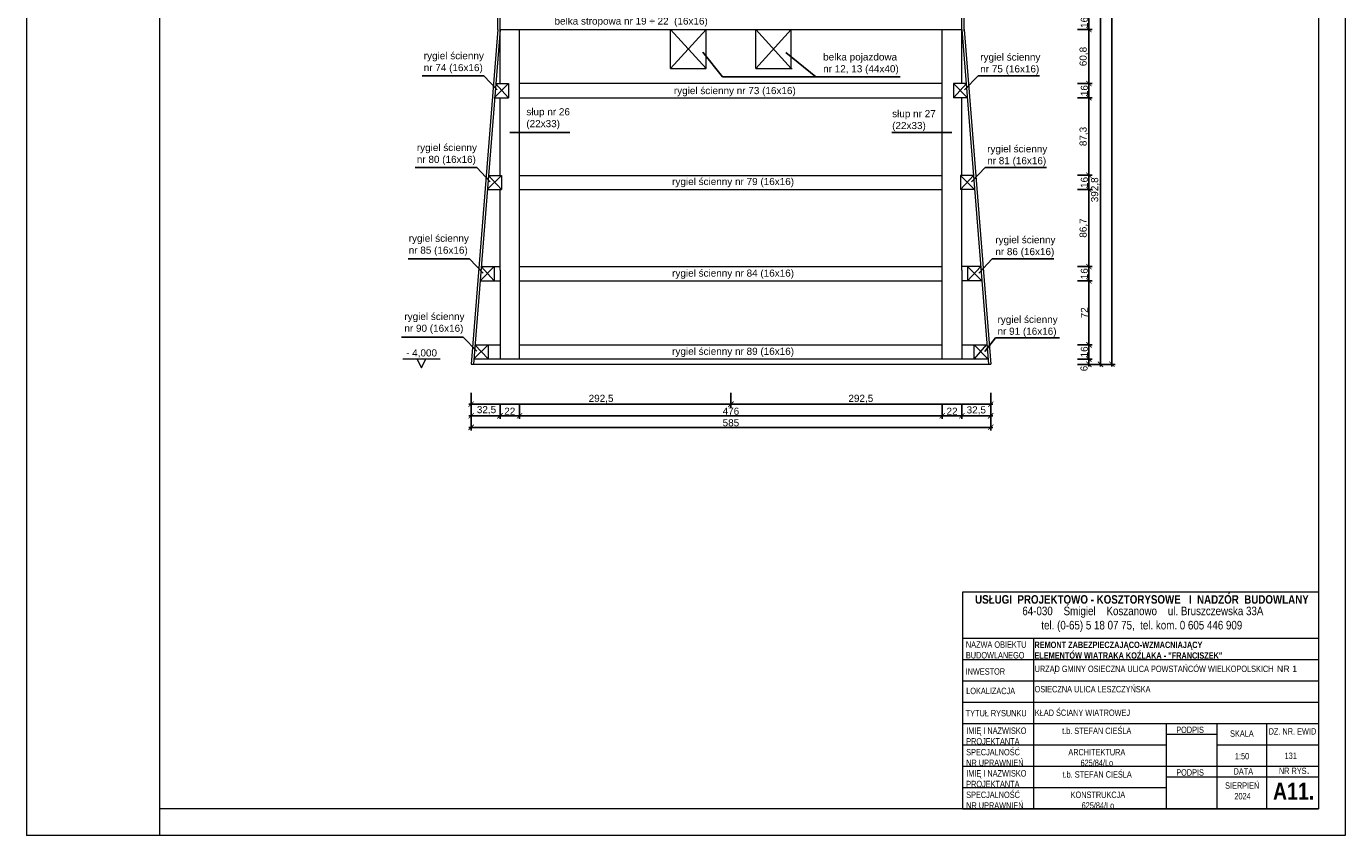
# Model space of a CAD drawing. Header units: millimetres. Extents: x -80660 to 263001, y 590205 to 619905.
# Tile 31 of 64: x 49878 to 64733, y 598905 to 608011. Entities that reach past the tile are written whole.
import ezdxf

# ---------------------------------------------------------------- set-up
doc = ezdxf.new("R2010")
doc.units = ezdxf.units.MM
doc.layers.add('l.c.9', color=3, linetype='Continuous', lineweight=9)
doc.styles.add('styl1', font='arial.ttf')
doc.dimstyles.new('stefan', dxfattribs={"dimtxt": 80, "dimasz": 60, "dimexe": 35, "dimexo": 0, "dimgap": 10, "dimtad": 1, "dimdec": 1, "dimlfac": 0.1, "dimtxsty": 'styl1', "dimblk": 'ARCHTICK', "dimcen": 2.5, "dimdle": 25, "dimadec": 0, "dimazin": 0, "dimtfac": 1, "dimtdec": 1, "dimtmove": 0, "dimatfit": 3, "dimfxl": 1, "dimarcsym": 0})

# ---------------------------------------------------------------- blocks, each defined once
blk = doc.blocks.new('_ArchTick')
at = {"color": 0, "const_width": 0.15}
blk.add_lwpolyline([(-0.5, -0.5), (0.5, 0.5)], dxfattribs=at)
blk = doc.blocks.new('*D521')
at = {"layer": 'Defpoints', "color": 0}
for p in [(57811, 603889), (60736, 603889), (60736, 603759)]:
    blk.add_point(p, dxfattribs=at)
at = {"layer": 'l.c.9', "color": 0, "lineweight": -2}
for p, q in [((57811, 603889), (57811, 603724)), ((60736, 603889), (60736, 603724)), ((57786, 603759), (60761, 603759))]:
    blk.add_line(p, q, dxfattribs=at)
at = {"layer": 'l.c.9', "color": 0, "lineweight": -2, "xscale": 60, "yscale": 60, "zscale": 60, "rotation": 180}
blk.add_blockref('_ArchTick', (57811, 603759), dxfattribs=at)
at = {"layer": 'l.c.9', "color": 0, "lineweight": -2, "xscale": 60, "yscale": 60, "zscale": 60}
blk.add_blockref('_ArchTick', (60736, 603759), dxfattribs=at)
at = {"layer": 'l.c.9', "color": 0, "insert": (59274, 603818), "char_height": 80, "attachment_point": 5, "style": 'styl1'}
blk.add_mtext('292,5', dxfattribs=at)
blk = doc.blocks.new('*D520')
at = {"layer": 'Defpoints', "color": 0}
for p in [(54886, 603629), (60736, 603629), (60736, 603499)]:
    blk.add_point(p, dxfattribs=at)
at = {"layer": 'l.c.9', "color": 0, "lineweight": -2}
for p, q in [((54886, 603629), (54886, 603464)), ((60736, 603629), (60736, 603464)), ((54861, 603499), (60761, 603499))]:
    blk.add_line(p, q, dxfattribs=at)
at = {"layer": 'l.c.9', "color": 0, "lineweight": -2, "xscale": 60, "yscale": 60, "zscale": 60, "rotation": 180}
blk.add_blockref('_ArchTick', (54886, 603499), dxfattribs=at)
at = {"layer": 'l.c.9', "color": 0, "lineweight": -2, "xscale": 60, "yscale": 60, "zscale": 60}
blk.add_blockref('_ArchTick', (60736, 603499), dxfattribs=at)
at = {"layer": 'l.c.9', "color": 0, "insert": (57811, 603550), "char_height": 80, "attachment_point": 5, "style": 'styl1'}
blk.add_mtext('585', dxfattribs=at)
blk = doc.blocks.new('*D522')
at = {"layer": 'Defpoints', "color": 0}
for p in [(54886, 603889), (57811, 603889), (57811, 603759)]:
    blk.add_point(p, dxfattribs=at)
at = {"layer": 'l.c.9', "color": 0, "lineweight": -2}
for p, q in [((54886, 603889), (54886, 603724)), ((57811, 603889), (57811, 603724)), ((54861, 603759), (57836, 603759))]:
    blk.add_line(p, q, dxfattribs=at)
at = {"layer": 'l.c.9', "color": 0, "lineweight": -2, "xscale": 60, "yscale": 60, "zscale": 60, "rotation": 180}
blk.add_blockref('_ArchTick', (54886, 603759), dxfattribs=at)
at = {"layer": 'l.c.9', "color": 0, "lineweight": -2, "xscale": 60, "yscale": 60, "zscale": 60}
blk.add_blockref('_ArchTick', (57811, 603759), dxfattribs=at)
at = {"layer": 'l.c.9', "color": 0, "insert": (56349, 603818), "char_height": 80, "attachment_point": 5, "style": 'styl1'}
blk.add_mtext('292,5', dxfattribs=at)
blk = doc.blocks.new('*D500')
at = {"layer": 'Defpoints', "color": 0}
for p in [(54886, 603759), (55211, 603759), (54886, 603629)]:
    blk.add_point(p, dxfattribs=at)
at = {"layer": 'l.c.9', "color": 0, "lineweight": -2}
for p, q in [((54886, 603759), (54886, 603594)), ((55211, 603759), (55211, 603594)), ((55236, 603629), (54861, 603629))]:
    blk.add_line(p, q, dxfattribs=at)
at = {"layer": 'l.c.9', "color": 0, "lineweight": -2, "xscale": 60, "yscale": 60, "zscale": 60, "rotation": 180}
blk.add_blockref('_ArchTick', (54886, 603629), dxfattribs=at)
at = {"layer": 'l.c.9', "color": 0, "lineweight": -2, "xscale": 60, "yscale": 60, "zscale": 60}
blk.add_blockref('_ArchTick', (55211, 603629), dxfattribs=at)
at = {"layer": 'l.c.9', "color": 0, "insert": (55059, 603691), "char_height": 80, "attachment_point": 5, "style": 'styl1'}
blk.add_mtext('32,5', dxfattribs=at)
blk = doc.blocks.new('*D783')
at = {"layer": 'Defpoints', "color": 0}
for p in [(61712, 608136), (61712, 607976), (61842, 607976)]:
    blk.add_point(p, dxfattribs=at)
at = {"layer": 'l.c.9', "color": 0, "lineweight": -2}
for p, q in [((61842, 608161), (61842, 607951)), ((61712, 608136), (61877, 608136)), ((61712, 607976), (61877, 607976))]:
    blk.add_line(p, q, dxfattribs=at)
at = {"layer": 'l.c.9', "color": 0, "lineweight": -2, "xscale": 60, "yscale": 60, "zscale": 60}
for p, rotation in [((61842, 608136), 90), ((61842, 607976), 270)]:
    blk.add_blockref('_ArchTick', p, dxfattribs=dict(at, rotation=rotation))
at = {"layer": 'l.c.9', "color": 0, "insert": (61791, 608056), "char_height": 80, "attachment_point": 5, "rotation": 90, "style": 'styl1'}
blk.add_mtext('16', dxfattribs=at)
blk = doc.blocks.new('*D784')
at = {"layer": 'Defpoints', "color": 0}
for p in [(61712, 607976), (61712, 607368), (61842, 607368)]:
    blk.add_point(p, dxfattribs=at)
at = {"layer": 'l.c.9', "color": 0, "lineweight": -2}
for p, q in [((61712, 607976), (61877, 607976)), ((61842, 608001), (61842, 607343)), ((61712, 607368), (61877, 607368))]:
    blk.add_line(p, q, dxfattribs=at)
at = {"layer": 'l.c.9', "color": 0, "lineweight": -2, "xscale": 60, "yscale": 60, "zscale": 60}
for p, rotation in [((61842, 607976), 90), ((61842, 607368), 270)]:
    blk.add_blockref('_ArchTick', p, dxfattribs=dict(at, rotation=rotation))
at = {"layer": 'l.c.9', "color": 0, "insert": (61784, 607672), "char_height": 80, "attachment_point": 5, "rotation": 90, "style": 'styl1'}
blk.add_mtext('60,8', dxfattribs=at)
blk = doc.blocks.new('*D785')
at = {"layer": 'Defpoints', "color": 0}
for p in [(61712, 607368), (61712, 607208), (61842, 607208)]:
    blk.add_point(p, dxfattribs=at)
at = {"layer": 'l.c.9', "color": 0, "lineweight": -2}
for p, q in [((61712, 607368), (61877, 607368)), ((61842, 607393), (61842, 607183)), ((61712, 607208), (61877, 607208))]:
    blk.add_line(p, q, dxfattribs=at)
at = {"layer": 'l.c.9', "color": 0, "lineweight": -2, "xscale": 60, "yscale": 60, "zscale": 60}
for p, rotation in [((61842, 607368), 90), ((61842, 607208), 270)]:
    blk.add_blockref('_ArchTick', p, dxfattribs=dict(at, rotation=rotation))
at = {"layer": 'l.c.9', "color": 0, "insert": (61791, 607288), "char_height": 80, "attachment_point": 5, "rotation": 90, "style": 'styl1'}
blk.add_mtext('16', dxfattribs=at)
blk = doc.blocks.new('*D786')
at = {"layer": 'Defpoints', "color": 0}
for p in [(61712, 607208), (61712, 606335), (61842, 606335)]:
    blk.add_point(p, dxfattribs=at)
at = {"layer": 'l.c.9', "color": 0, "lineweight": -2}
for p, q in [((61712, 607208), (61877, 607208)), ((61842, 607233), (61842, 606310)), ((61712, 606335), (61877, 606335))]:
    blk.add_line(p, q, dxfattribs=at)
at = {"layer": 'l.c.9', "color": 0, "lineweight": -2, "xscale": 60, "yscale": 60, "zscale": 60}
for p, rotation in [((61842, 607208), 90), ((61842, 606335), 270)]:
    blk.add_blockref('_ArchTick', p, dxfattribs=dict(at, rotation=rotation))
at = {"layer": 'l.c.9', "color": 0, "insert": (61784, 606772), "char_height": 80, "attachment_point": 5, "rotation": 90, "style": 'styl1'}
blk.add_mtext('87,3', dxfattribs=at)
blk = doc.blocks.new('*D787')
at = {"layer": 'Defpoints', "color": 0}
for p in [(61712, 606335), (61712, 606175), (61842, 606175)]:
    blk.add_point(p, dxfattribs=at)
at = {"layer": 'l.c.9', "color": 0, "lineweight": -2}
for p, q in [((61712, 606335), (61877, 606335)), ((61842, 606360), (61842, 606150)), ((61712, 606175), (61877, 606175))]:
    blk.add_line(p, q, dxfattribs=at)
at = {"layer": 'l.c.9', "color": 0, "lineweight": -2, "xscale": 60, "yscale": 60, "zscale": 60}
for p, rotation in [((61842, 606335), 90), ((61842, 606175), 270)]:
    blk.add_blockref('_ArchTick', p, dxfattribs=dict(at, rotation=rotation))
at = {"layer": 'l.c.9', "color": 0, "insert": (61791, 606255), "char_height": 80, "attachment_point": 5, "rotation": 90, "style": 'styl1'}
blk.add_mtext('16', dxfattribs=at)
blk = doc.blocks.new('*D788')
at = {"layer": 'Defpoints', "color": 0}
for p in [(61712, 606175), (61712, 605308), (61842, 605308)]:
    blk.add_point(p, dxfattribs=at)
at = {"layer": 'l.c.9', "color": 0, "lineweight": -2}
for p, q in [((61712, 606175), (61877, 606175)), ((61842, 606200), (61842, 605283)), ((61712, 605308), (61877, 605308))]:
    blk.add_line(p, q, dxfattribs=at)
at = {"layer": 'l.c.9', "color": 0, "lineweight": -2, "xscale": 60, "yscale": 60, "zscale": 60}
for p, rotation in [((61842, 606175), 90), ((61842, 605308), 270)]:
    blk.add_blockref('_ArchTick', p, dxfattribs=dict(at, rotation=rotation))
at = {"layer": 'l.c.9', "color": 0, "insert": (61784, 605742), "char_height": 80, "attachment_point": 5, "rotation": 90, "style": 'styl1'}
blk.add_mtext('86,7', dxfattribs=at)
blk = doc.blocks.new('*D789')
at = {"layer": 'Defpoints', "color": 0}
for p in [(61712, 605308), (61712, 605148), (61842, 605148)]:
    blk.add_point(p, dxfattribs=at)
at = {"layer": 'l.c.9', "color": 0, "lineweight": -2}
for p, q in [((61842, 605333), (61842, 605123)), ((61712, 605308), (61877, 605308)), ((61712, 605148), (61877, 605148))]:
    blk.add_line(p, q, dxfattribs=at)
at = {"layer": 'l.c.9', "color": 0, "lineweight": -2, "xscale": 60, "yscale": 60, "zscale": 60}
for p, rotation in [((61842, 605308), 90), ((61842, 605148), 270)]:
    blk.add_blockref('_ArchTick', p, dxfattribs=dict(at, rotation=rotation))
at = {"layer": 'l.c.9', "color": 0, "insert": (61791, 605228), "char_height": 80, "attachment_point": 5, "rotation": 90, "style": 'styl1'}
blk.add_mtext('16', dxfattribs=at)
blk = doc.blocks.new('*D790')
at = {"layer": 'Defpoints', "color": 0}
for p in [(61712, 605148), (61712, 604428), (61842, 604428)]:
    blk.add_point(p, dxfattribs=at)
at = {"layer": 'l.c.9', "color": 0, "lineweight": -2}
for p, q in [((61712, 605148), (61877, 605148)), ((61842, 605173), (61842, 604403)), ((61712, 604428), (61877, 604428))]:
    blk.add_line(p, q, dxfattribs=at)
at = {"layer": 'l.c.9', "color": 0, "lineweight": -2, "xscale": 60, "yscale": 60, "zscale": 60}
for p, rotation in [((61842, 605148), 90), ((61842, 604428), 270)]:
    blk.add_blockref('_ArchTick', p, dxfattribs=dict(at, rotation=rotation))
at = {"layer": 'l.c.9', "color": 0, "insert": (61792, 604788), "char_height": 80, "attachment_point": 5, "rotation": 90, "style": 'styl1'}
blk.add_mtext('72', dxfattribs=at)
blk = doc.blocks.new('*D791')
at = {"layer": 'Defpoints', "color": 0}
for p in [(61712, 604428), (61712, 604268), (61842, 604268)]:
    blk.add_point(p, dxfattribs=at)
at = {"layer": 'l.c.9', "color": 0, "lineweight": -2}
for p, q in [((61842, 604453), (61842, 604243)), ((61712, 604428), (61877, 604428)), ((61712, 604268), (61877, 604268))]:
    blk.add_line(p, q, dxfattribs=at)
at = {"layer": 'l.c.9', "color": 0, "lineweight": -2, "xscale": 60, "yscale": 60, "zscale": 60}
for p, rotation in [((61842, 604428), 90), ((61842, 604268), 270)]:
    blk.add_blockref('_ArchTick', p, dxfattribs=dict(at, rotation=rotation))
at = {"layer": 'l.c.9', "color": 0, "insert": (61791, 604348), "char_height": 80, "attachment_point": 5, "rotation": 90, "style": 'styl1'}
blk.add_mtext('16', dxfattribs=at)
blk = doc.blocks.new('*D792')
at = {"layer": 'Defpoints', "color": 0}
for p in [(61712, 604268), (61712, 604208), (61842, 604208)]:
    blk.add_point(p, dxfattribs=at)
at = {"layer": 'l.c.9', "color": 0, "lineweight": -2}
for p, q in [((61842, 604293), (61842, 604183)), ((61712, 604268), (61877, 604268)), ((61712, 604208), (61877, 604208))]:
    blk.add_line(p, q, dxfattribs=at)
at = {"layer": 'l.c.9', "color": 0, "lineweight": -2, "xscale": 60, "yscale": 60, "zscale": 60}
for p, rotation in [((61842, 604268), 90), ((61842, 604208), 270)]:
    blk.add_blockref('_ArchTick', p, dxfattribs=dict(at, rotation=rotation))
at = {"layer": 'l.c.9', "color": 0, "insert": (61787, 604161), "char_height": 80, "attachment_point": 5, "rotation": 90, "style": 'styl1'}
blk.add_mtext('6', dxfattribs=at)
blk = doc.blocks.new('*D793')
at = {"layer": 'Defpoints', "color": 0}
for p in [(61842, 608136), (61972, 608136), (61842, 604208)]:
    blk.add_point(p, dxfattribs=at)
at = {"layer": 'l.c.9', "color": 0, "lineweight": -2}
for p, q in [((61972, 604183), (61972, 608161)), ((61842, 608136), (62007, 608136)), ((61842, 604208), (62007, 604208))]:
    blk.add_line(p, q, dxfattribs=at)
at = {"layer": 'l.c.9', "color": 0, "lineweight": -2, "xscale": 60, "yscale": 60, "zscale": 60}
for p, rotation in [((61972, 608136), 90), ((61972, 604208), 270)]:
    blk.add_blockref('_ArchTick', p, dxfattribs=dict(at, rotation=rotation))
at = {"layer": 'l.c.9', "color": 0, "insert": (61914, 606172), "char_height": 80, "attachment_point": 5, "rotation": 90, "style": 'styl1'}
blk.add_mtext('392,8', dxfattribs=at)
blk = doc.blocks.new('*D797')
at = {"layer": 'Defpoints', "color": 0}
for p in [(61972, 614833), (61972, 604208), (62102, 604208)]:
    blk.add_point(p, dxfattribs=at)
at = {"layer": 'l.c.9', "color": 0, "lineweight": -2}
for p, q in [((62102, 614858), (62102, 604183)), ((61972, 614833), (62137, 614833)), ((61972, 604208), (62137, 604208))]:
    blk.add_line(p, q, dxfattribs=at)
at = {"layer": 'l.c.9', "color": 0, "lineweight": -2, "xscale": 60, "yscale": 60, "zscale": 60}
for p, rotation in [((62102, 614833), 90), ((62102, 604208), 270)]:
    blk.add_blockref('_ArchTick', p, dxfattribs=dict(at, rotation=rotation))
at = {"layer": 'l.c.9', "color": 0, "insert": (62044, 609521), "char_height": 80, "attachment_point": 5, "rotation": 90, "style": 'styl1'}
blk.add_mtext('1062,5', dxfattribs=at)
blk = doc.blocks.new('*D801')
at = {"layer": 'Defpoints', "color": 0}
for p in [(55211, 603759), (55431, 603759), (55431, 603629)]:
    blk.add_point(p, dxfattribs=at)
at = {"layer": 'l.c.9', "color": 0, "lineweight": -2}
for p, q in [((55211, 603759), (55211, 603594)), ((55431, 603759), (55431, 603594)), ((55186, 603629), (55456, 603629))]:
    blk.add_line(p, q, dxfattribs=at)
at = {"layer": 'l.c.9', "color": 0, "lineweight": -2, "xscale": 60, "yscale": 60, "zscale": 60, "rotation": 180}
blk.add_blockref('_ArchTick', (55211, 603629), dxfattribs=at)
at = {"layer": 'l.c.9', "color": 0, "lineweight": -2, "xscale": 60, "yscale": 60, "zscale": 60}
blk.add_blockref('_ArchTick', (55431, 603629), dxfattribs=at)
at = {"layer": 'l.c.9', "color": 0, "insert": (55321, 603680), "char_height": 80, "attachment_point": 5, "style": 'styl1'}
blk.add_mtext('22', dxfattribs=at)
blk = doc.blocks.new('*D802')
at = {"layer": 'Defpoints', "color": 0}
for p in [(55431, 603759), (60191, 603759), (60191, 603629)]:
    blk.add_point(p, dxfattribs=at)
at = {"layer": 'l.c.9', "color": 0, "lineweight": -2}
for p, q in [((55431, 603759), (55431, 603594)), ((60191, 603759), (60191, 603594)), ((55406, 603629), (60216, 603629))]:
    blk.add_line(p, q, dxfattribs=at)
at = {"layer": 'l.c.9', "color": 0, "lineweight": -2, "xscale": 60, "yscale": 60, "zscale": 60, "rotation": 180}
blk.add_blockref('_ArchTick', (55431, 603629), dxfattribs=at)
at = {"layer": 'l.c.9', "color": 0, "lineweight": -2, "xscale": 60, "yscale": 60, "zscale": 60}
blk.add_blockref('_ArchTick', (60191, 603629), dxfattribs=at)
at = {"layer": 'l.c.9', "color": 0, "insert": (57811, 603680), "char_height": 80, "attachment_point": 5, "style": 'styl1'}
blk.add_mtext('476', dxfattribs=at)
blk = doc.blocks.new('*D803')
at = {"layer": 'Defpoints', "color": 0}
for p in [(60191, 603759), (60411, 603759), (60411, 603629)]:
    blk.add_point(p, dxfattribs=at)
at = {"layer": 'l.c.9', "color": 0, "lineweight": -2}
for p, q in [((60191, 603759), (60191, 603594)), ((60411, 603759), (60411, 603594)), ((60166, 603629), (60436, 603629))]:
    blk.add_line(p, q, dxfattribs=at)
at = {"layer": 'l.c.9', "color": 0, "lineweight": -2, "xscale": 60, "yscale": 60, "zscale": 60, "rotation": 180}
blk.add_blockref('_ArchTick', (60191, 603629), dxfattribs=at)
at = {"layer": 'l.c.9', "color": 0, "lineweight": -2, "xscale": 60, "yscale": 60, "zscale": 60}
blk.add_blockref('_ArchTick', (60411, 603629), dxfattribs=at)
at = {"layer": 'l.c.9', "color": 0, "insert": (60301, 603680), "char_height": 80, "attachment_point": 5, "style": 'styl1'}
blk.add_mtext('22', dxfattribs=at)
blk = doc.blocks.new('*D804')
at = {"layer": 'Defpoints', "color": 0}
for p in [(60411, 603759), (60736, 603759), (60736, 603629)]:
    blk.add_point(p, dxfattribs=at)
at = {"layer": 'l.c.9', "color": 0, "lineweight": -2}
for p, q in [((60411, 603759), (60411, 603594)), ((60736, 603759), (60736, 603594)), ((60386, 603629), (60761, 603629))]:
    blk.add_line(p, q, dxfattribs=at)
at = {"layer": 'l.c.9', "color": 0, "lineweight": -2, "xscale": 60, "yscale": 60, "zscale": 60, "rotation": 180}
blk.add_blockref('_ArchTick', (60411, 603629), dxfattribs=at)
at = {"layer": 'l.c.9', "color": 0, "lineweight": -2, "xscale": 60, "yscale": 60, "zscale": 60}
blk.add_blockref('_ArchTick', (60736, 603629), dxfattribs=at)
at = {"layer": 'l.c.9', "color": 0, "insert": (60574, 603688), "char_height": 80, "attachment_point": 5, "style": 'styl1'}
blk.add_mtext('32,5', dxfattribs=at)

msp = doc.modelspace()

# ---------------------------------------------------------------- linework, layer by layer
at = {"layer": 'l.c.9', "color": 0}
for p, q in [((49877.87, 619904.52), (49877.87, 598904.52)), ((64727.87, 619904.52), (64727.87, 598904.52)), ((64427.87, 619504.52), (64427.87, 599204.52)), ((51377.87, 613754.52), (51377.87, 598904.52)), ((55186.09, 607976.35), (55186.09, 613528.4)), ((60411.09, 607376.35), (60411.09, 613565.89)), ((55211.09, 607376.35), (55211.09, 613283.35)), ((60436.09, 607957.25), (60436.09, 613106.23)), ((55186.09, 607976.35), (54886.09, 604208.35)), ((55211.09, 607976.35), (54911.18, 604208.35)), ((55211.09, 607976.35), (60411.09, 607976.35)), ((55431.03, 604268.35), (55431.03, 607976.35)), ((57531.09, 607976.35), (57131.09, 607536.35)), ((57131.09, 607976.35), (57531.09, 607536.35)), ((57131.09, 607536.35), (57131.09, 607976.35)), ((57531.09, 607536.35), (57531.09, 607976.35)), ((58491.09, 607976.35), (58091.09, 607536.35)), ((58091.09, 607976.35), (58491.09, 607536.35)), ((58091.09, 607536.35), (58091.09, 607976.35)), ((58491.09, 607536.35), (58491.09, 607976.35)), ((60191.16, 604268.35), (60191.16, 607976.35)), ((60411.09, 607976.35), (60711.01, 604208.35)), ((60436.09, 607976.35), (60736.09, 604208.35)), ((57131.09, 607536.35), (57531.09, 607536.35)), ((58091.09, 607536.35), (58501.09, 607536.35)), ((55145.56, 607208.12), (55305.56, 607368.12)), ((55158.5, 607368.12), (55305.56, 607208.12)), ((55158.5, 607368.12), (55305.56, 607368.12)), ((55305.56, 607368.12), (55305.56, 607208.12)), ((60191.16, 607368.12), (55431.03, 607368.12)), ((60316.63, 607368.12), (60316.63, 607208.12)), ((60463.68, 607368.12), (60316.63, 607368.12)), ((60476.63, 607208.12), (60316.63, 607368.12)), ((60463.68, 607368.12), (60316.63, 607208.12)), ((55145.56, 607208.12), (55305.56, 607208.12)), ((55211.09, 606334.97), (55211.09, 607208.12)), ((55431.03, 607208.12), (60191.16, 607208.12)), ((60476.63, 607208.12), (60316.63, 607208.12)), ((60411.09, 606334.97), (60411.09, 607208.12)), ((55067.5, 606174.97), (55227.5, 606334.97)), ((55080.45, 606334.97), (55227.5, 606334.97)), ((55080.45, 606334.97), (55227.5, 606174.97)), ((55227.5, 606334.97), (55227.5, 606174.97)), ((55431.03, 606334.97), (60191.16, 606334.97)), ((60394.69, 606334.97), (60394.69, 606174.97)), ((60541.74, 606334.97), (60394.69, 606334.97)), ((60554.69, 606174.97), (60394.69, 606334.97)), ((60541.74, 606334.97), (60394.69, 606174.97)), ((55067.5, 606174.97), (55227.5, 606174.97)), ((55211.09, 605268.35), (55211.09, 606174.97)), ((55431.03, 606174.97), (60191.16, 606174.97)), ((60554.69, 606174.97), (60394.69, 606174.97)), ((60411.09, 605268.35), (60411.09, 606174.97)), ((54985.79, 605148.35), (55145.79, 605308.35)), ((54998.73, 605308.35), (55145.79, 605148.35)), ((54998.73, 605308.35), (55145.79, 605308.35)), ((55145.79, 605308.35), (55145.79, 605148.35)), ((55145.79, 605308.35), (55211.09, 605308.35)), ((55211.09, 605268.35), (55211.09, 604268.35)), ((55431.03, 605308.35), (60191.16, 605308.35)), ((60476.4, 605308.35), (60411.09, 605308.35)), ((60411.09, 605268.35), (60411.09, 604268.35)), ((60623.46, 605308.35), (60476.4, 605148.35)), ((60636.4, 605148.35), (60476.4, 605308.35)), ((60623.46, 605308.35), (60476.4, 605308.35)), ((60476.4, 605308.35), (60476.4, 605148.35)), ((54985.79, 605148.35), (55145.79, 605148.35)), ((55145.79, 605148.35), (55211.09, 605148.35)), ((55431.03, 605148.35), (60191.16, 605148.35)), ((60476.4, 605148.35), (60411.09, 605148.35)), ((60636.4, 605148.35), (60476.4, 605148.35)), ((54916.03, 604268.35), (55076.03, 604428.35)), ((54928.97, 604428.35), (55076.03, 604428.35)), ((54928.97, 604428.35), (55076.03, 604268.35)), ((55076.03, 604428.35), (55076.03, 604268.35)), ((55076.03, 604428.35), (55211.09, 604428.35)), ((55431.03, 604428.35), (60191.16, 604428.35)), ((60411.09, 604428.35), (60684.51, 604428.35)), ((60550.91, 604268.35), (60550.91, 604428.35)), ((60684.51, 604428.35), (60550.91, 604268.35)), ((60550.91, 604428.35), (60703.71, 604268.35)), ((54115.81, 604268.53), (54535.81, 604268.42)), ((54275.81, 604268.35), (54325.81, 604168.35)), ((54325.81, 604168.35), (54375.81, 604268.35)), ((54886.09, 604208.35), (54911.18, 604208.35)), ((54911.18, 604208.35), (60710.91, 604208.35)), ((54916.03, 604268.35), (55076.03, 604268.35)), ((55076.03, 604268.35), (60191.16, 604268.35)), ((55211.09, 604268.35), (55431.03, 604268.35)), ((60191.16, 604268.35), (60411.09, 604268.35)), ((60411.09, 604268.35), (60703.71, 604268.35)), ((60710.91, 604208.35), (60736.09, 604208.35)), ((64427.87, 601644.65), (60416.84, 601644.65)), ((60416.84, 601644.65), (60416.84, 599204.52)), ((64427.87, 601644.65), (64427.87, 599204.52)), ((64427.87, 601644.65), (64427.87, 599204.52)), ((64427.87, 601644.65), (64427.87, 599204.52)), ((60416.84, 601124.52), (64427.87, 601124.52)), ((61219.26, 601124.52), (61219.26, 599204.52)), ((60416.84, 600884.52), (64427.87, 600884.52)), ((60416.84, 600644.52), (64427.87, 600644.52)), ((60416.84, 600404.52), (64427.87, 600404.52)), ((60416.84, 600164.52), (64427.87, 600164.52)), ((62711.54, 600164.52), (62711.54, 599204.52)), ((63283.19, 600164.52), (63283.19, 599204.52)), ((63840.49, 600164.52), (63840.49, 599204.52)), ((62711.54, 600044.52), (63283.19, 600044.52)), ((60416.84, 599924.52), (62711.54, 599924.52)), ((63283.19, 599924.52), (64427.87, 599924.52)), ((60416.84, 599684.52), (64427.87, 599684.52)), ((62711.54, 599564.52), (64427.87, 599564.52)), ((60416.84, 599444.52), (62711.54, 599444.52)), ((64427.87, 599204.52), (51377.87, 599204.52)), ((60416.84, 599204.52), (64427.87, 599204.52)), ((57302.87, 598904.52), (49877.87, 598904.52)), ((64727.87, 598904.52), (49877.87, 598904.52)), ((64727.87, 598904.52), (49877.87, 598904.52))]:
    msp.add_line(p, q, dxfattribs=at)

# ---------------------------------------------------------------- texts
at = {"layer": 'l.c.9', "color": 0, "attachment_point": 1}
for s, insert, char_height, width in [('{\\fArial|b0|i0|c238|p34;\\H1.333x;belka stropowa nr 19 \\fArial|b0|i0|c238|p32;÷\\fArial|b0|i0|c238|p34; 22  (16x16)\\fArial|b0|i0|c238|p32;\\P\\H0.7502x; }', (55824.65, 608111.39), 60, 2924.252), ('{\\fArial|b0|i0|c238|p34;rygiel ścienny \\Pnr 74 (16x16)}', (54352.5, 607721.05), 80, 2924.252), ('{\\fArial|b0|i0|c238|p34;belka pojazdowa\\Pnr 12, 13 (44x40)}', (58849.74, 607707.67), 80, 2924.252), ('{\\fArial|b0|i0|c238|p34;rygiel ścienny \\Pnr 75 (16x16)}', (60618.55, 607706.33), 80, 2924.252), ('{\\fArial|b0|i0|c238|p34;rygiel ścienny nr 73 (16x16)}', (57168.63, 607328.77), 80, 2924.252), ('{\\fArial|b0|i0|c238|p34;słup nr 26\\P(22x33)}', (55507.42, 607090.35), 80, 2924.252), ('{\\fArial|b0|i0|c238|p34;słup nr 27\\P(22x33)}', (59626.63, 607068.88), 80, 2924.252), ('{\\fArial|b0|i0|c238|p34;rygiel ścienny \\Pnr 80 (16x16)}', (54274.44, 606687.91), 80, 2924.252), ('{\\fArial|b0|i0|c238|p34;rygiel ścienny \\Pnr 81 (16x16)}', (60696.6, 606673.19), 80, 2924.252), ('{\\fArial|b0|i0|c238|p34;rygiel ścienny nr 79 (16x16)}', (57149.25, 606305.42), 80, 2924.252), ('{\\fArial|b0|i0|c238|p34;rygiel ścienny \\Pnr 85 (16x16)}', (54183.19, 605666.62), 80, 2924.252), ('{\\fArial|b0|i0|c238|p34;rygiel ścienny \\Pnr 86 (16x16)}', (60788.12, 605650.05), 80, 2924.252), ('{\\fArial|b0|i0|c238|p34;rygiel ścienny nr 84 (16x16)}', (57149.25, 605274.72), 80, 2924.252), ('{\\fArial|b0|i0|c238|p34;rygiel ścienny \\Pnr 90 (16x16)}', (54134.41, 604787.26), 80, 2924.252), ('{\\fArial|b0|i0|c238|p34;rygiel ścienny \\Pnr 91 (16x16)}', (60813.22, 604753.53), 80, 2924.252), ('{\\fArial|b0|i0|c238|p34;- 4,000}', (54153.63, 604376.63), 80, 2924.252), ('{\\fArial|b0|i0|c238|p34;rygiel ścienny nr 89 (16x16)}', (57149.25, 604394.72), 80, 2924.252), ('{\\fArial Narrow|b0|i0|c238|p34;64-030    Śmigiel    Koszanowo    ul. Bruszczewska 33A\\P       tel. (0-65) 5 18 07 75,  tel. kom. 0 605 446 909}', (61092.53, 601480.88), 96, 4580.4641), ('\\pxse0.83333;{\\fArial Narrow|b0|i0|c238|p34;NAZWA OBIEKTU\\PBUDOWLANEGO}', (60456.94, 601089.98), 72, 1008.2239), ('\\pxse0.83333;{\\fArial Narrow|b0|i0|c238|p34;INWESTOR}', (60453.88, 600787.61), 72, 1008.2239), ('{\\fArial Narrow|b0|i0|c238|p34;\\H0.75x;URZĄD GMINY OSIECZNA ULICA POWSTAŃCÓW WIELKOPOLSKICH\\fArial|b1|i0|c238|p34;\\H1.3334x; \\fArial|b0|i0|c238|p34;\\H0.749963x;NR 1\\fArial|b1|i0|c238|p34;\\H1.3334x;  }', (61230.92, 600816.93), 96, 5186.1333), ('{\\fArial Narrow|b0|i0|c238|p34;\\H0.75x;OSIECZNA ULICA LESZCZYŃSKA\\fArial|b1|i0|c238|p34;\\H1.3333x;       }', (61230.24, 600588.65), 96, 5186.1333), ('{\\fArial Narrow|b0|i0|c238|p34;LOKALIZACJA}', (60460.68, 600568.54), 72, 1008.2239), ('{\\fArial Narrow|b0|i0|c238|p34;TYTUŁ RYSUNKU}', (60454.09, 600317.98), 72, 1008.2239), ('\\pxse0.83333;{\\fArial Narrow|b0|i0|c238|p34;IMIĘ I NAZWISKO\\P\\pse0.83333;PROJEKTANTA}', (60460.39, 600121.08), 72, 1008.2239), ('{\\fArial Narrow|b0|i0|c238|p34;PODPIS}', (62825.36, 600130.97), 72, 586.9248), ('{\\fArial Narrow|b0|i0|c238|p34;SKALA}', (63431.85, 600088.82), 72, 1008.2239), ('{\\fArial|b1|i0|c238|p34;              \\fArial Narrow|b1|i0|c238|p34;   \\fArial Narrow|b0|i0|c238|p34; \\H0.75x; DZ. NR. EWID }', (63198.98, 600113.39), 96, 5186.1333), ('\\pxse0.83333;{\\fArial Narrow|b0|i0|c238|p34;SPECJALNOŚĆ\\PNR UPRAWNIEŃ}', (60460.15, 599879.8), 72, 1008.2239), ('{\\fArial Narrow|b0|i0|c238|p34;131}', (64046.27, 599838.85), 72, 5186.1333), ('{\\fArial Narrow|b0|i0|c238|p34;1:50}', (63486.18, 599834.13), 72, 389.7936), ('{\\fArial Narrow|b0|i0|c238|p34;\\H0.75x;NR RYS}.', (63981.41, 599693.3), 96, 638.9588), ('\\pxse0.83333;{\\fArial Narrow|b0|i0|c238|p34;IMIĘ I NAZWISKO\\P\\pse0.83333;PROJEKTANTA}', (60460.39, 599641.08), 72, 1008.2239), ('{\\fArial Narrow|b0|i0|c238|p34;PODPIS}', (62825.36, 599650.97), 72, 586.9248), ('{\\fArial Narrow|b0|i0|c238|p34;DATA}', (63471.06, 599663.26), 72, 1008.2239), ('\\pxse0.83333;{\\fArial Narrow|b0|i0|c238|p34;SPECJALNOŚĆ\\PNR UPRAWNIEŃ}', (60460.15, 599399.8), 72, 1008.2239), ('{\\fArial|b1|i0|c238|p34;  \\fArial Narrow|b0|i0|c238|p34;SIERPIEŃ\\P       2024}', (63319.87, 599503.58), 72, 1134.6824), ('{\\fArial Narrow|b1|i0|c238|p34;A11.}', (63914.8, 599499.55), 192, 3332.2667)]:
    msp.add_mtext(s, dxfattribs=dict(at, insert=insert, char_height=char_height, width=width))
at = {"layer": 'l.c.9', "color": 0}
for s, insert, char_height, attachment_point in [('{\\fArial Narrow|b1|i0|c238|p34;USŁUGI  PROJEKTOWO - KOSZTORYSOWE   I  NADZÓR  BUDOWLANY\\fArial Narrow|b0|i0|c238|p34;  \\P                              }', (60560.65, 601610.28), 96, 1), ('{\\fArial|b1|i0|c238|p34;\\P\\pxse0.8125;\\fArial Narrow|b1|i0|c238|p34;\\H0.9x;REMONT ZABEZPIECZAJĄCO-WZMACNIAJĄCY\\PELEMENTÓW WIATRAKA KOŹLAKA - "FRANCISZEK"}', (61228.24, 601220.74), 80, 1), ('{\\fArial Narrow|b0|i0|c238|p34;KŁAD ŚCIANY WIATROWEJ}', (61233.38, 600322.87), 72, 1), ('{\\fArial Narrow|b0|i0|c238|p34;t.b. STEFAN CIEŚLA}', (61540.5, 600119.72), 72, 1), ('\\P\\pxse0.83333;{\\fArial Narrow|b0|i0|c238|p34;ARCHITEKTURA\\P625/84/Lo}', (61931.22, 599842.95), 72, 5), ('{\\fArial Narrow|b0|i0|c238|p34;t.b. STEFAN CIEŚLA}', (61545.39, 599629.06), 72, 1), ('\\P\\pxse0.83333;{\\fArial Narrow|b0|i0|c238|p34;KONSTRUKCJA\\P625/84/Lo}', (61943.64, 599363.7), 72, 5)]:
    msp.add_mtext(s, dxfattribs=dict(at, insert=insert, char_height=char_height, attachment_point=attachment_point))

# ---------------------------------------------------------------- dimensions: what is measured, and where the dimension line sits
for base, p1, p2, picture, middle in [((62102.21, 604208.35), (61972.21, 614833.35), (61972.21, 604208.35), '*D797', (62044.13, 609520.85)), ((61972.21, 608136.35), (61842.21, 604208.35), (61842.21, 608136.35), '*D793', (61914.13, 606172.35))]:
    dim = msp.add_linear_dim(base=base, p1=p1, p2=p2, angle=90, dimstyle='stefan', dxfattribs=at)
    dim.commit()
    dim.dimension.update_dxf_attribs({"geometry": picture, "text_midpoint": middle})
for base, p1, p2, picture, middle in [((61842.21, 607976.35), (61712.21, 608136.35), (61712.21, 607976.35), '*D783', (61791.36, 608056.35)), ((61842.21, 607368.12), (61712.21, 607976.35), (61712.21, 607368.12), '*D784', (61784.13, 607672.23)), ((61842.21, 607208.12), (61712.21, 607368.12), (61712.21, 607208.12), '*D785', (61791.36, 607288.12)), ((61842.21, 606334.97), (61712.21, 607208.12), (61712.21, 606334.97), '*D786', (61784.13, 606771.55)), ((61842.21, 606174.97), (61712.21, 606334.97), (61712.21, 606174.97), '*D787', (61791.36, 606254.97)), ((61842.21, 605308.35), (61712.21, 606174.97), (61712.21, 605308.35), '*D788', (61784.13, 605741.66)), ((61842.21, 605148.35), (61712.21, 605308.35), (61712.21, 605148.35), '*D789', (61791.36, 605228.35)), ((61842.21, 604428.35), (61712.21, 605148.35), (61712.21, 604428.35), '*D790', (61792.04, 604788.35)), ((61842.21, 604268.35), (61712.21, 604428.35), (61712.21, 604268.35), '*D791', (61791.36, 604348.35))]:
    dim = msp.add_linear_dim(base=base, p1=p1, p2=p2, angle=90, dimstyle='stefan', override={"dimtmove": 1}, dxfattribs=at)
    dim.commit()
    dim.dimension.update_dxf_attribs({"geometry": picture, "text_midpoint": middle})
dim = msp.add_linear_dim(base=(61842.21, 604208.35), p1=(61712.21, 604268.35), p2=(61712.21, 604208.35), angle=90, dimstyle='stefan', override={"dimtmove": 2}, dxfattribs=at)
dim.commit()
dim.dimension.update_dxf_attribs({"geometry": '*D792', "text_midpoint": (61787.21, 604160.63), "dimtype": 160})
for base, p1, p2, picture, middle in [((57811.09, 603759.46), (54886.09, 603889.46), (57811.09, 603889.46), '*D522', (56348.59, 603817.53)), ((60736.09, 603499.46), (54886.09, 603629.46), (60736.09, 603629.46), '*D520', (57811.09, 603550.3))]:
    dim = msp.add_linear_dim(base=base, p1=p1, p2=p2, dimstyle='stefan', dxfattribs=at)
    dim.commit()
    dim.dimension.update_dxf_attribs({"geometry": picture, "text_midpoint": middle})
for base, p1, p2, picture, middle in [((60736.09, 603759.46), (57811.09, 603889.46), (60736.09, 603889.46), '*D521', (59273.59, 603817.53)), ((55431.03, 603629.46), (55211.09, 603759.46), (55431.03, 603759.46), '*D801', (55321.06, 603679.62)), ((60191.16, 603629.46), (55431.03, 603759.46), (60191.16, 603759.46), '*D802', (57811.09, 603680.3)), ((60411.09, 603629.46), (60191.16, 603759.46), (60411.09, 603759.46), '*D803', (60301.13, 603679.62)), ((60736.09, 603629.46), (60411.09, 603759.46), (60736.09, 603759.46), '*D804', (60573.59, 603687.53))]:
    dim = msp.add_linear_dim(base=base, p1=p1, p2=p2, dimstyle='stefan', override={"dimtmove": 1}, dxfattribs=at)
    dim.commit()
    dim.dimension.update_dxf_attribs({"geometry": picture, "text_midpoint": middle})
dim = msp.add_linear_dim(base=(54886.09, 603629.46), p1=(55211.09, 603759.46), p2=(54886.09, 603759.46), dimstyle='stefan', override={"dimtmove": 2}, dxfattribs=at)
dim.commit()
dim.dimension.update_dxf_attribs({"geometry": '*D500', "text_midpoint": (55059.2, 603691.24), "dimtype": 160})

# ---------------------------------------------------------------- leaders
for points in [[(57494.91, 607721.66), (57714.56, 607443.91), (59715.39, 607443.91)], [(58429.61, 607717.1), (58768.55, 607443.91)], [(55179.25, 607295.4), (55027.43, 607454.55), (54334.91, 607454.55)], [(60442.93, 607295.4), (60594.75, 607454.55), (61287.28, 607454.55)], [(55322.11, 606816.53), (55997.66, 606816.53)], [(60300.08, 606816.53), (59624.53, 606816.53)], [(55101.2, 606262.25), (54949.38, 606421.41), (54256.85, 606421.41)], [(60520.99, 606262.25), (60672.81, 606421.41), (61365.34, 606421.41)], [(55019.48, 605235.63), (54867.66, 605394.78), (54175.13, 605394.78)], [(60602.71, 605235.63), (60754.53, 605394.78), (61447.05, 605394.78)], [(54949.73, 604355.63), (54797.9, 604514.78), (54102.87, 604514.78)], [(60668.87, 604352.49), (60790.69, 604507.32), (61509.76, 604507.32)]]:
    msp.add_leader(points, dimstyle='stefan', override={"dimgap": 10, "dimtad": 0}, dxfattribs=at)

doc.saveas('drawing.dxf')
